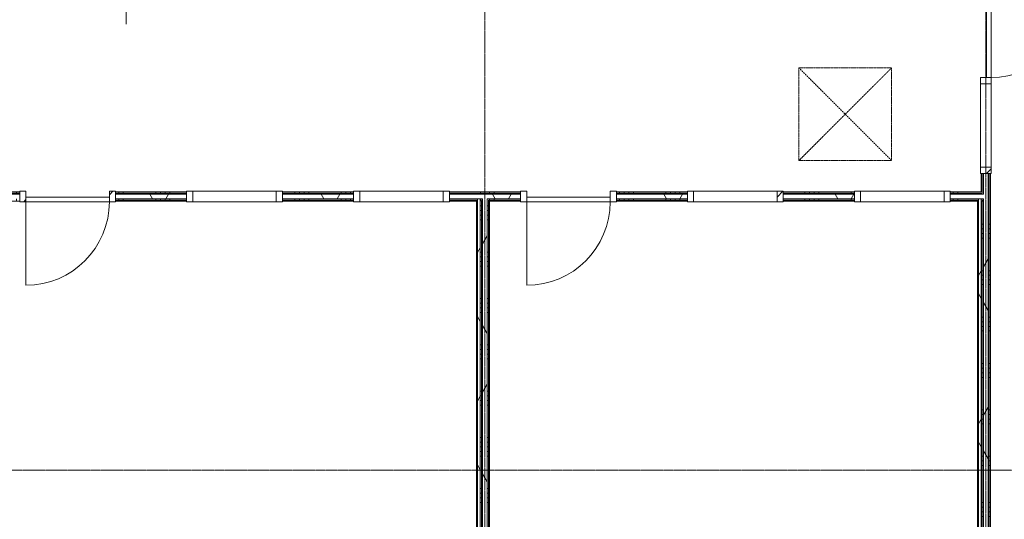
# Model space of a CAD drawing. Header units: millimetres. Extents: x -6115 to 78411, y -6358 to 59618.
# Tile 71 of 99: x 54383 to 65000, y 10270 to 15657. Entities that reach past the tile are written whole.
import ezdxf

# ---------------------------------------------------------------- set-up
doc = ezdxf.new("R2010")
doc.units = ezdxf.units.MM
doc.linetypes.add('Dash', pattern=[6.35, 3.175, -3.175])
doc.linetypes.add('stramien', pattern=[22.225, 12.7, -3.175, 3.175, -3.175])
for name, color, linetype, lineweight in [('00_Algemeen', 7, 'Continuous', 35), ('22_Metselwerk', 7, 'Continuous', 9), ('30_Kozijnen-ramen-deuren', 7, 'Continuous', 9)]:
    doc.layers.add(name, color=color, linetype=linetype, lineweight=lineweight)
pattern_1 = [(90, (56850, 13700), (-500, -2e-12), []), (90, (56900, 13700), (-500, -2e-12), []), (90, (56950, 13700), (-500, -2e-12), []), (90, (57000, 13700), (-500, -2e-12), [])]
pattern_2 = [(60, (0, 0), (-692.82, 400), []), (120, (0, 0), (-692.82, -400), [])]
pattern_3 = [(360, (59350, 8100), (9e-13, 500), []), (360, (59350, 8050), (9e-13, 500), []), (360, (59350, 8000), (9e-13, 500), []), (360, (59350, 7950), (9e-13, 500), [])]
pattern_4 = [(360, (64750, 9450), (7e-13, 500), []), (360, (64750, 9400), (7e-13, 500), []), (360, (64750, 9350), (7e-13, 500), []), (360, (64750, 9300), (7e-13, 500), [])]
pattern_5 = [(360, (59350, 12150), (2e-12, 500), []), (360, (59350, 12100), (2e-12, 500), []), (360, (59350, 12050), (2e-12, 500), []), (360, (59350, 12000), (2e-12, 500), [])]

# ---------------------------------------------------------------- blocks, each defined once
blk = doc.blocks.new('32_AEE_VO_FIX_Binnendeuren - D_900x2300_Dicht Paneel lariks-V4-02 tweede verdieping overzicht')
at = {"layer": '30_Kozijnen-ramen-deuren', "true_color": 0xc0c0c0}
h = blk.add_hatch(dxfattribs=at)
h.set_pattern_fill('FP_90', color=9, style=0, pattern_type=2)
h.set_pattern_definition([(45, (-54900, -13750), (-212.132, 212.132), [])])
h.paths.add_polyline_path([(517, -57), (517, 57), (450, 57), (450, -57)])
h.paths.add_polyline_path([(-450, -57), (-450, 57), (-517, 57), (-517, -57), (-476, -57)])
at = {"layer": '30_Kozijnen-ramen-deuren'}
for p, q in [((-517, 57), (-450, 57)), ((-517, 50), (-517, 57)), ((-450, 57), (-450, -57)), ((450, 57), (517, 57)), ((450, -57), (450, 57)), ((517, 57), (517, 50)), ((-517, -57), (-517, -50)), ((-450, -57), (-517, -57)), ((-450, -7), (450, -7)), ((-450, -57), (-450, -7)), ((450, -57), (-450, -57)), ((450, -7), (450, -57)), ((517, -57), (450, -57)), ((517, -50), (517, -57))]:
    blk.add_line(p, q, dxfattribs=at)
blk = doc.blocks.new('32_AEE_VO_FIX_Binnendeuren - D_900x2300_Dicht Paneel lariks-V5-02 tweede verdieping overzicht')
at = {"layer": '30_Kozijnen-ramen-deuren', "true_color": 0xc0c0c0}
h = blk.add_hatch(dxfattribs=at)
h.set_pattern_fill('FP_91', color=9, style=0, pattern_type=2)
h.set_pattern_definition([(45, (-60300, -13750), (-212.132, 212.132), [])])
h.paths.add_polyline_path([(517, -57), (517, 57), (450, 57), (450, -57)])
h.paths.add_polyline_path([(-517, -57), (-450, -57), (-450, 57), (-517, 57), (-517, -50)])
at = {"layer": '30_Kozijnen-ramen-deuren'}
for p, q in [((-517, 57), (-450, 57)), ((-517, 50), (-517, 57)), ((-450, 57), (-450, -57)), ((450, 57), (517, 57)), ((450, -57), (450, 57)), ((517, 57), (517, 50)), ((-517, -57), (-517, -50)), ((-450, -57), (-517, -57)), ((-450, -7), (450, -7)), ((-450, -57), (-450, -7)), ((450, -57), (-450, -57)), ((450, -7), (450, -57)), ((517, -57), (450, -57)), ((517, -50), (517, -57))]:
    blk.add_line(p, q, dxfattribs=at)
blk = doc.blocks.new('32_AEE_VO_FIX_Binnendeuren - D_1800x2300_Deur_zijlicht rechts 900 lariks-8008738-02 tweede verdieping overzicht')
at = {"layer": '30_Kozijnen-ramen-deuren', "true_color": 0xc0c0c0}
h = blk.add_hatch(dxfattribs=at)
h.set_pattern_fill('FP_92', color=9, style=0, pattern_type=2)
h.set_pattern_definition([(135, (15483, -64800), (-212.132, -212.132), [])])
h.paths.add_polyline_path([(1484, 57), (1417, 57), (1417, -57), (1484, -57), (1484, 50)])
h.paths.add_polyline_path([(-450, 57), (-517, 57), (-517, -57), (-450, -57)])
at = {"layer": '30_Kozijnen-ramen-deuren'}
for p, q in [((-450, 57), (-517, 57)), ((450, 57), (-450, 57)), ((-450, 57), (-450, 7)), ((-450, -57), (-450, 57)), ((-450, 7), (450, 7)), ((450, 7), (450, 57)), ((517, 57), (450, 57)), ((450, 57), (450, -57)), ((1417, 57), (517, 57)), ((517, -57), (517, 57)), ((1417, 57), (1417, -57)), ((1484, 57), (1417, 57)), ((1484, 50), (1484, 57)), ((-517, -57), (-450, -57)), ((450, -57), (517, -57)), ((517, -57), (1417, -57)), ((1417, -57), (1484, -57)), ((1484, -57), (1484, -50))]:
    blk.add_line(p, q, dxfattribs=at)
blk = doc.blocks.new('32_AEE_VO_FIX_Binnenramen - R_b1034xh2367_Vast lariks-V34-02 tweede verdieping overzicht')
at = {"layer": '30_Kozijnen-ramen-deuren', "true_color": 0xc0c0c0}
h = blk.add_hatch(dxfattribs=at)
h.set_pattern_fill('FP_125', color=9, style=0, pattern_type=2)
h.set_pattern_definition([(45, (-63900, -13750), (-212.132, 212.132), [])])
h.paths.add_polyline_path([(450, -57), (517, -57), (517, 57), (450, 57), (450, -50)])
h.paths.add_polyline_path([(-517, -57), (-450, -57), (-450, 57), (-517, 57), (-517, -50)])
at = {"layer": '30_Kozijnen-ramen-deuren'}
for p, q in [((-517, 57), (-450, 57)), ((-517, 50), (-517, 57)), ((-450, 57), (-450, -57)), ((-450, 57), (450, 57)), ((450, 57), (517, 57)), ((450, -57), (450, 57)), ((517, 57), (517, 50)), ((-517, -57), (-517, -50)), ((-450, -57), (-517, -57)), ((-450, -57), (450, -57)), ((517, -57), (450, -57)), ((517, -50), (517, -57))]:
    blk.add_line(p, q, dxfattribs=at)
blk = doc.blocks.new('32_AEE_VO_FIX_Binnenramen - R_b1034xh2367_Vast lariks dicht-V35-02 tweede verdieping overzicht')
at = {"layer": '30_Kozijnen-ramen-deuren', "true_color": 0xc0c0c0}
h = blk.add_hatch(dxfattribs=at)
h.set_pattern_fill('FP_126', color=9, style=0, pattern_type=2)
h.set_pattern_definition([(225, (62100, 13750), (212.132, -212.132), [])])
h.paths.add_polyline_path([(-517, 57), (-517, -57), (-450, -57), (-450, 57)])
h.paths.add_polyline_path([(517, 57), (450, 57), (450, -57), (517, -57), (517, 50)])
at = {"layer": '30_Kozijnen-ramen-deuren'}
for p, q in [((-450, 57), (-517, 57)), ((-517, 57), (-517, 50)), ((-450, -57), (-450, 57)), ((-450, 57), (450, 57)), ((517, 57), (450, 57)), ((450, 57), (450, -57)), ((517, 50), (517, 57)), ((-517, -50), (-517, -57)), ((-517, -57), (-450, -57)), ((-450, -57), (450, -57)), ((450, -57), (517, -57)), ((517, -57), (517, -50))]:
    blk.add_line(p, q, dxfattribs=at)
blk = doc.blocks.new('32_AEE_VO_FIX_Binnenramen - R_b1034xh2367_Vast lariks-V36-02 tweede verdieping overzicht')
at = {"layer": '30_Kozijnen-ramen-deuren'}
for p, q in [((-517, 57), (-450, 57)), ((-517, 50), (-517, 57)), ((-450, 57), (-450, -57)), ((-450, 57), (450, 57)), ((450, 57), (517, 57)), ((450, -57), (450, 57)), ((517, 57), (517, 50)), ((-517, -57), (-517, -50)), ((-450, -57), (-517, -57)), ((-450, -57), (450, -57)), ((517, -57), (450, -57)), ((517, -50), (517, -57))]:
    blk.add_line(p, q, dxfattribs=at)
blk = doc.blocks.new('32_AEE_VO_FIX_Binnenramen - R_b1034xh2367_Vast lariks dicht-V37-02 tweede verdieping overzicht')
at = {"layer": '30_Kozijnen-ramen-deuren', "true_color": 0xc0c0c0}
h = blk.add_hatch(dxfattribs=at)
h.set_pattern_fill('FP_127', color=9, style=0, pattern_type=2)
h.set_pattern_definition([(45, (-56700, -13750), (-212.132, 212.132), [])])
h.paths.add_polyline_path([(-450, -57), (-450, 57), (-517, 57), (-517, -57)])
h.paths.add_polyline_path([(450, -57), (517, -57), (517, 57), (450, 57), (450, -50)])
at = {"layer": '30_Kozijnen-ramen-deuren'}
for p, q in [((-517, 57), (-450, 57)), ((-517, 50), (-517, 57)), ((-450, 57), (-450, -57)), ((-450, 57), (450, 57)), ((450, 57), (517, 57)), ((450, -57), (450, 57)), ((517, 57), (517, 50)), ((-517, -57), (-517, -50)), ((-450, -57), (-517, -57)), ((-450, -57), (450, -57)), ((517, -57), (450, -57)), ((517, -50), (517, -57))]:
    blk.add_line(p, q, dxfattribs=at)
blk = doc.blocks.new('30_AEE_VO_draairichting - 30_AEE_VO_draairichting-8193168-02 tweede verdieping overzicht')
at = {"layer": '30_Kozijnen-ramen-deuren'}
blk.add_line((-450, -900), (-450, 0), dxfattribs=at)
blk.add_arc((-450, 0), 900, 270, 0, dxfattribs=at)
blk = doc.blocks.new('30_AEE_VO_draairichting - 30_AEE_VO_draairichting-8193140-02 tweede verdieping overzicht')
at = {"layer": '30_Kozijnen-ramen-deuren'}
blk.add_line((-450, 900), (-450, 0), dxfattribs=at)
blk.add_arc((-450, 0), 900, 360, 90, dxfattribs=at)
blk = doc.blocks.new('rht1015 - RHT1010-8230658-02 tweede verdieping overzicht')
at = {"layer": '30_Kozijnen-ramen-deuren', "color": 176, "linetype": 'Dash', "true_color": 0x00007f}
for p, q in [((500, 500), (-500, -500)), ((-500, 500), (500, -500)), ((500, 500), (-500, 500)), ((-500, 500), (-500, -500)), ((500, -500), (500, 500)), ((-500, -500), (500, -500))]:
    blk.add_line(p, q, dxfattribs=at)
blk = doc.blocks.new('00_AEE_tag_ruimte_klein - Naam _ nummer-752176-02 tweede verdieping overzicht')
at = {"layer": '00_Algemeen', "lineweight": 9}
for p, q in [((-8.06, 7.17), (-8.06, 4.25)), ((-8.06, 4.47), (-8.06, 1.72))]:
    blk.add_line(p, q, dxfattribs=at)

msp = doc.modelspace()

# ---------------------------------------------------------------- hatches: boundary and pattern name
at = {"layer": '22_Metselwerk'}
h = msp.add_hatch(dxfattribs=at)
h.set_pattern_fill('FP_8', color=256, angle=90, style=0, pattern_type=2)
h.set_pattern_definition(pattern_1)
h.paths.add_polyline_path([(62617, 13787.5), (63383, 13787.5), (63383, 13800), (62617, 13800)])
h.paths.add_polyline_path([(64750, 13787.5), (64750, 13800), (64417, 13800), (64417, 13787.5), (64697.3, 13787.5)])
h.paths.add_polyline_path([(61583, 13787.5), (61583, 13800), (60817, 13800), (60817, 13787.5)])
h.paths.add_polyline_path([(59783, 13787.5), (59783, 13800), (59017, 13800), (59017, 13787.5), (59560.9, 13787.5)])
h.paths.add_polyline_path([(57983, 13787.5), (57983, 13800), (57217, 13800), (57217, 13787.5)])
h.paths.add_polyline_path([(56183, 13787.5), (56183, 13800), (55417, 13800), (55417, 13787.5)])
h.paths.add_polyline_path([(54383, 13787.5), (54383, 13800), (53617, 13800), (53617, 13787.5), (54122.4, 13787.5)])
h.paths.add_polyline_path([(52583, 13787.5), (52583, 13800), (51817, 13800), (51817, 13787.5), (52007.4, 13787.5)])
h.paths.add_polyline_path([(50783, 13787.5), (50783, 13800), (50017, 13800), (50017, 13787.5)])
h.paths.add_polyline_path([(48983, 13787.5), (48983, 13800), (48562.5, 13800), (48562.5, 13787.5), (48683.8, 13787.5)])
h = msp.add_hatch(dxfattribs=at)
h.set_pattern_fill('FP_8', color=256, angle=90, style=0, pattern_type=2)
h.set_pattern_definition(pattern_1)
h.paths.add_polyline_path([(64762.5, 13775), (64762.5, 13787.5), (64417, 13787.5), (64417, 13775), (64750, 13775)])
h.paths.add_polyline_path([(63383, 13775), (63383, 13787.5), (62617, 13787.5), (62617, 13775)])
h.paths.add_polyline_path([(61583, 13775), (61583, 13787.5), (60817, 13787.5), (60817, 13775)])
h.paths.add_polyline_path([(59560.9, 13775), (59783, 13775), (59783, 13787.5), (59017, 13787.5), (59017, 13775), (59258.8, 13775)])
h.paths.add_polyline_path([(57217, 13775), (57983, 13775), (57983, 13787.5), (57217, 13787.5)])
h.paths.add_polyline_path([(56183, 13775), (56183, 13787.5), (55417, 13787.5), (55417, 13775)])
h.paths.add_polyline_path([(54383, 13775), (54383, 13787.5), (53617, 13787.5), (53617, 13775), (54122.4, 13775)])
h.paths.add_polyline_path([(52583, 13775), (52583, 13787.5), (51817, 13787.5), (51817, 13775), (52007.4, 13775)])
h.paths.add_polyline_path([(48683.8, 13775), (48983, 13775), (48983, 13787.5), (48562.5, 13787.5), (48562.5, 13775), (48575, 13775)])
h.paths.add_polyline_path([(50017, 13775), (50783, 13775), (50783, 13787.5), (50017, 13787.5)])
h = msp.add_hatch(dxfattribs=at)
h.set_pattern_fill('FP_2', color=256, angle=60, style=0, pattern_type=2)
h.set_pattern_definition(pattern_2)
h.paths.add_polyline_path([(64750, 13725), (64775, 13725), (64775, 13775), (64417, 13775), (64417, 13725), (64720, 13725)])
h.paths.add_polyline_path([(63383, 13725), (63383, 13775), (62617, 13775), (62617, 13725)])
h.paths.add_polyline_path([(60817, 13725), (61583, 13725), (61583, 13775), (60817, 13775)])
h.paths.add_polyline_path([(59350, 13725), (59783, 13725), (59783, 13775), (59017, 13775), (59017, 13725), (59320, 13725)])
h.paths.add_polyline_path([(57983, 13725), (57983, 13775), (57217, 13775), (57217, 13725)])
h.paths.add_polyline_path([(56183, 13725), (56183, 13775), (55417, 13775), (55417, 13725)])
h.paths.add_polyline_path([(54383, 13725), (54383, 13775), (53617, 13775), (53617, 13725), (54122.4, 13725)])
h.paths.add_polyline_path([(52007.4, 13725), (52583, 13725), (52583, 13775), (51817, 13775), (51817, 13725)])
h.paths.add_polyline_path([(48983, 13725), (48983, 13775), (48575, 13775), (48575, 13725), (48683.8, 13725)])
h.paths.add_polyline_path([(50783, 13725), (50783, 13775), (50017, 13775), (50017, 13725)])
h = msp.add_hatch(dxfattribs=at)
h.set_pattern_fill('FP_8', color=256, angle=90, style=0, pattern_type=2)
h.set_pattern_definition(pattern_1)
h.paths.add_polyline_path([(64775, 13712.5), (64775, 13725), (64750, 13725), (64750, 13712.5)])
h.paths.add_polyline_path([(64720, 13712.5), (64720, 13725), (64417, 13725), (64417, 13712.5), (64697.3, 13712.5)])
h.paths.add_polyline_path([(63383, 13712.5), (63383, 13725), (62617, 13725), (62617, 13712.5)])
h.paths.add_polyline_path([(60817, 13712.5), (61583, 13712.5), (61583, 13725), (60817, 13725)])
h.paths.add_polyline_path([(59437.5, 13712.5), (59783, 13712.5), (59783, 13725), (59425, 13725), (59425, 13712.5)])
h.paths.add_polyline_path([(59375, 13712.5), (59375, 13725), (59350, 13725), (59350, 13712.5)])
h.paths.add_polyline_path([(59258.8, 13712.5), (59320, 13712.5), (59320, 13725), (59017, 13725), (59017, 13712.5)])
h.paths.add_polyline_path([(57983, 13712.5), (57983, 13725), (57217, 13725), (57217, 13712.5)])
h.paths.add_polyline_path([(55417, 13712.5), (56183, 13712.5), (56183, 13725), (55417, 13725)])
h.paths.add_polyline_path([(53820.2, 13712.5), (53920, 13712.5), (53920, 13725), (53617, 13725), (53617, 13712.5)])
h.paths.add_polyline_path([(53950, 13712.5), (53975, 13712.5), (53975, 13725), (53950, 13725)])
h.paths.add_polyline_path([(54037.5, 13712.5), (54383, 13712.5), (54383, 13725), (54025, 13725), (54025, 13712.5)])
h.paths.add_polyline_path([(52583, 13712.5), (52583, 13725), (51817, 13725), (51817, 13712.5), (52007.4, 13712.5)])
h.paths.add_polyline_path([(50783, 13712.5), (50783, 13725), (50017, 13725), (50017, 13712.5)])
h.paths.add_polyline_path([(48983, 13712.5), (48983, 13725), (48625, 13725), (48625, 13712.5), (48683.8, 13712.5)])
h = msp.add_hatch(dxfattribs=at)
h.set_pattern_fill('FP_8', color=256, angle=90, style=0, pattern_type=2)
h.set_pattern_definition(pattern_1)
h.paths.add_polyline_path([(64720, 13700), (64720, 13712.5), (64417, 13712.5), (64417, 13700), (64710, 13700)])
h.paths.add_polyline_path([(64750, 13700), (64775, 13700), (64775, 13712.5), (64750, 13712.5)])
h.paths.add_polyline_path([(63383, 13700), (63383, 13712.5), (62617, 13712.5), (62617, 13700)])
h.paths.add_polyline_path([(61583, 13700), (61583, 13712.5), (60817, 13712.5), (60817, 13700)])
h.paths.add_polyline_path([(59783, 13700), (59783, 13712.5), (59437.5, 13712.5), (59437.5, 13700), (59560.9, 13700)])
h.paths.add_polyline_path([(59258.8, 13700), (59320, 13700), (59320, 13712.5), (59017, 13712.5), (59017, 13700)])
h.paths.add_polyline_path([(59375, 13700), (59375, 13712.5), (59350, 13712.5), (59350, 13700), (59362.5, 13700)])
h.paths.add_polyline_path([(57983, 13700), (57983, 13712.5), (57217, 13712.5), (57217, 13700)])
h.paths.add_polyline_path([(55417, 13700), (56183, 13700), (56183, 13712.5), (55417, 13712.5)])
h.paths.add_polyline_path([(54383, 13700), (54383, 13712.5), (54037.5, 13712.5), (54037.5, 13700), (54122.4, 13700)])
h.paths.add_polyline_path([(53975, 13700), (53975, 13712.5), (53950, 13712.5), (53950, 13700), (53962.5, 13700)])
h.paths.add_polyline_path([(53820.2, 13700), (53920, 13700), (53920, 13712.5), (53617, 13712.5), (53617, 13700)])
h.paths.add_polyline_path([(52583, 13700), (52583, 13712.5), (51817, 13712.5), (51817, 13700), (52007.4, 13700)])
h.paths.add_polyline_path([(50017, 13700), (50783, 13700), (50783, 13712.5), (50017, 13712.5)])
h.paths.add_polyline_path([(48983, 13700), (48983, 13712.5), (48637.5, 13712.5), (48637.5, 13700), (48683.8, 13700)])
h = msp.add_hatch(dxfattribs=at)
h.set_pattern_fill('FP_303', color=256, angle=90, style=0, pattern_type=2)
h.set_pattern_definition([(180, (59350, 9850), (-3e-12, -500), []), (180, (59350, 9900), (-3e-12, -500), []), (180, (59350, 9950), (-3e-12, -500), []), (180, (59350, 10000), (-3e-12, -500), [])])
h.paths.add_polyline_path([(59310, 5600), (59320, 5600), (59320, 13700), (59310, 13700), (59310, 6048.8)])
h = msp.add_hatch(dxfattribs=at)
h.set_pattern_fill('FP_7', color=256, angle=60, style=0, pattern_type=2)
h.set_pattern_definition(pattern_2)
h.paths.add_polyline_path([(59350, 5600), (59350, 13725), (59320, 13725), (59320, 5600)])
h = msp.add_hatch(dxfattribs=at)
h.set_pattern_fill('FP_107', color=256, angle=90, style=0, pattern_type=2)
h.set_pattern_definition(pattern_5)
h.paths.add_polyline_path([(59350, 11000), (59362.5, 11000), (59362.5, 13700), (59350, 13700), (59350, 11594.6)])
h = msp.add_hatch(dxfattribs=at)
h.set_pattern_fill('FP_107', color=256, angle=90, style=0, pattern_type=2)
h.set_pattern_definition(pattern_5)
h.paths.add_polyline_path([(59362.5, 11000), (59375, 11000), (59375, 13700), (59362.5, 13700), (59362.5, 11594.6)])
h = msp.add_hatch(dxfattribs=at)
h.set_pattern_fill('FP_2', color=256, angle=60, style=0, pattern_type=2)
h.set_pattern_definition(pattern_2)
h.paths.add_polyline_path([(59425, 11000), (59425, 13725), (59375, 13725), (59375, 11000)])
h = msp.add_hatch(dxfattribs=at)
h.set_pattern_fill('FP_107', color=256, angle=90, style=0, pattern_type=2)
h.set_pattern_definition(pattern_5)
h.paths.add_polyline_path([(59437.5, 11000), (59437.5, 13712.5), (59425, 13712.5), (59425, 11000)])
h = msp.add_hatch(dxfattribs=at)
h.set_pattern_fill('FP_107', color=256, angle=90, style=0, pattern_type=2)
h.set_pattern_definition(pattern_5)
h.paths.add_polyline_path([(59450, 11000), (59450, 13700), (59437.5, 13700), (59437.5, 11000)])
h = msp.add_hatch(dxfattribs=at)
h.set_pattern_fill('FP_304', color=256, angle=90, style=0, pattern_type=2)
h.set_pattern_definition([(180, (64750, 9850), (-3e-12, -500), []), (180, (64750, 9900), (-3e-12, -500), []), (180, (64750, 9950), (-3e-12, -500), []), (180, (64750, 10000), (-3e-12, -500), [])])
h.paths.add_polyline_path([(64720, 5600), (64720, 13700), (64710, 13700), (64710, 5600)])
h = msp.add_hatch(dxfattribs=at)
h.set_pattern_fill('FP_7', color=256, angle=60, style=0, pattern_type=2)
h.set_pattern_definition(pattern_2)
h.paths.add_polyline_path([(64750, 5600), (64750, 13725), (64720, 13725), (64720, 5600)])
h = msp.add_hatch(dxfattribs=at)
h.set_pattern_fill('FP_12', color=256, angle=90, style=0, pattern_type=2)
h.set_pattern_definition(pattern_4)
h.paths.add_polyline_path([(64750, 5600), (64762.5, 5600), (64762.5, 13700), (64750, 13700), (64750, 6048.8)])
h = msp.add_hatch(dxfattribs=at)
h.set_pattern_fill('FP_12', color=256, angle=90, style=0, pattern_type=2)
h.set_pattern_definition(pattern_4)
h.paths.add_polyline_path([(64775, 5600), (64775, 13700), (64762.5, 13700), (64762.5, 5600)])
h = msp.add_hatch(dxfattribs=at)
h.set_pattern_fill('FP_2', color=256, angle=60, style=0, pattern_type=2)
h.set_pattern_definition(pattern_2)
h.paths.add_polyline_path([(64775, 5600), (64825, 5600), (64825, 13725), (64775, 13725), (64775, 6048.8)])
h = msp.add_hatch(dxfattribs=at)
h.set_pattern_fill('FP_12', color=256, angle=90, style=0, pattern_type=2)
h.set_pattern_definition(pattern_4)
h.paths.add_polyline_path([(64837.5, 5600), (64837.5, 13712.5), (64825, 13712.5), (64825, 5600)])
h = msp.add_hatch(dxfattribs=at)
h.set_pattern_fill('FP_12', color=256, angle=90, style=0, pattern_type=2)
h.set_pattern_definition(pattern_4)
h.paths.add_polyline_path([(64850, 5600), (64850, 13700), (64837.5, 13700), (64837.5, 5600)])
h = msp.add_hatch(dxfattribs=at)
h.set_pattern_fill('FP_11', color=256, angle=90, style=0, pattern_type=2)
h.set_pattern_definition(pattern_3)
h.paths.add_polyline_path([(59350, 5600), (59362.5, 5600), (59362.5, 11000), (59350, 11000), (59350, 6048.8)])
h = msp.add_hatch(dxfattribs=at)
h.set_pattern_fill('FP_11', color=256, angle=90, style=0, pattern_type=2)
h.set_pattern_definition(pattern_3)
h.paths.add_polyline_path([(59362.5, 5600), (59375, 5600), (59375, 11000), (59362.5, 11000), (59362.5, 6048.8)])
h = msp.add_hatch(dxfattribs=at)
h.set_pattern_fill('FP_2', color=256, angle=60, style=0, pattern_type=2)
h.set_pattern_definition(pattern_2)
h.paths.add_polyline_path([(59375, 5600), (59425, 5600), (59425, 11000), (59375, 11000), (59375, 6048.8)])
h = msp.add_hatch(dxfattribs=at)
h.set_pattern_fill('FP_11', color=256, angle=90, style=0, pattern_type=2)
h.set_pattern_definition(pattern_3)
h.paths.add_polyline_path([(59425, 5600), (59437.5, 5600), (59437.5, 11000), (59425, 11000), (59425, 6048.8)])
h = msp.add_hatch(dxfattribs=at)
h.set_pattern_fill('FP_11', color=256, angle=90, style=0, pattern_type=2)
h.set_pattern_definition(pattern_3)
h.paths.add_polyline_path([(59437.5, 5600), (59450, 5600), (59450, 11000), (59437.5, 11000), (59437.5, 6048.8)])

# ---------------------------------------------------------------- linework, layer by layer
at = {"layer": '00_Algemeen', "color": 150, "linetype": 'stramien', "lineweight": 9, "true_color": 0x0080ff}
for p, q in [((59400, -4950.1), (59400, 59018.3)), ((64800, -4950.1), (64800, 59018.3)), ((77811.4, 10800), (-5515.3, 10800))]:
    msp.add_line(p, q, dxfattribs=at)
at = {"layer": '22_Metselwerk'}
for p, q in [((64750, 13999), (64750, 13800)), ((64775, 13999), (64750, 13999)), ((64762.5, 13787.5), (64762.5, 13999)), ((64850, 13999), (64825, 13999)), ((64837.5, 13999), (64837.5, 5600)), ((64850, 5600), (64850, 13999)), ((54383, 13800), (53617, 13800)), ((53617, 13787.5), (54383, 13787.5)), ((54050, 13700), (54383, 13700)), ((54383, 13775), (54383, 13800)), ((54383, 13700), (54383, 13725)), ((56183, 13800), (55417, 13800)), ((55417, 13800), (55417, 13775)), ((55417, 13787.5), (56183, 13787.5)), ((55417, 13725), (55417, 13700)), ((55417, 13712.5), (56183, 13712.5)), ((55417, 13700), (56183, 13700)), ((56183, 13775), (56183, 13800)), ((56183, 13700), (56183, 13725)), ((57983, 13800), (57217, 13800)), ((57217, 13800), (57217, 13775)), ((57217, 13787.5), (57983, 13787.5)), ((57217, 13725), (57217, 13700)), ((57217, 13712.5), (57983, 13712.5)), ((57217, 13700), (57983, 13700)), ((57983, 13775), (57983, 13800)), ((57983, 13700), (57983, 13725)), ((59783, 13800), (59017, 13800)), ((59017, 13800), (59017, 13775)), ((59017, 13787.5), (59783, 13787.5)), ((59017, 13725), (59017, 13700)), ((59017, 13712.5), (59320, 13712.5)), ((59017, 13700), (59320, 13700)), ((59310, 13700), (59310, 5600)), ((59320, 5600), (59320, 13725)), ((59350, 5600), (59350, 13725)), ((59350, 13712.5), (59375, 13712.5)), ((59362.5, 13700), (59362.5, 5600)), ((59375, 13700), (59362.5, 13700)), ((59437.5, 13712.5), (59783, 13712.5)), ((59437.5, 13712.5), (59437.5, 5600)), ((59450, 13700), (59783, 13700)), ((59450, 5600), (59450, 13700)), ((59783, 13775), (59783, 13800)), ((59783, 13700), (59783, 13725)), ((61583, 13800), (60817, 13800)), ((60817, 13800), (60817, 13775)), ((60817, 13787.5), (61583, 13787.5)), ((60817, 13725), (60817, 13700)), ((60817, 13712.5), (61583, 13712.5)), ((60817, 13700), (61583, 13700)), ((61583, 13775), (61583, 13800)), ((61583, 13700), (61583, 13725)), ((63383, 13800), (62617, 13800)), ((62617, 13800), (62617, 13775)), ((62617, 13787.5), (63383, 13787.5)), ((62617, 13725), (62617, 13700)), ((62617, 13712.5), (63383, 13712.5)), ((62617, 13700), (63383, 13700)), ((63383, 13775), (63383, 13800)), ((63383, 13700), (63383, 13725)), ((64750, 13800), (64417, 13800)), ((64417, 13800), (64417, 13775)), ((64417, 13787.5), (64762.5, 13787.5)), ((64417, 13725), (64417, 13700)), ((64417, 13712.5), (64720, 13712.5)), ((64417, 13700), (64720, 13700)), ((64710, 13700), (64710, 5600)), ((64720, 5600), (64720, 13725)), ((64762.5, 13775), (64750, 13775)), ((64775, 13725), (64750, 13725)), ((64750, 5600), (64750, 13725)), ((64775, 13712.5), (64750, 13712.5)), ((64775, 13700), (64762.5, 13700)), ((64762.5, 13700), (64762.5, 5600))]:
    msp.add_line(p, q, dxfattribs=at)
at = {"layer": '22_Metselwerk', "lineweight": 18}
for p, q in [((64825, 13999), (64775, 13999)), ((64775, 13775), (64775, 13999)), ((64825, 13999), (64825, 5600)), ((53617, 13775), (54383, 13775)), ((54383, 13725), (54383, 13775)), ((55417, 13775), (55417, 13725)), ((55417, 13775), (56183, 13775)), ((55417, 13725), (56183, 13725)), ((56183, 13725), (56183, 13775)), ((57217, 13775), (57217, 13725)), ((57217, 13775), (57983, 13775)), ((57217, 13725), (57983, 13725)), ((57983, 13725), (57983, 13775)), ((59017, 13775), (59017, 13725)), ((59017, 13775), (59783, 13775)), ((59017, 13725), (59375, 13725)), ((59375, 13725), (59375, 5600)), ((59425, 13725), (59783, 13725)), ((59425, 13725), (59425, 5600)), ((59783, 13725), (59783, 13775)), ((60817, 13775), (60817, 13725)), ((60817, 13775), (61583, 13775)), ((60817, 13725), (61583, 13725)), ((61583, 13725), (61583, 13775)), ((62617, 13775), (62617, 13725)), ((62617, 13775), (63383, 13775)), ((62617, 13725), (63383, 13725)), ((63383, 13725), (63383, 13775)), ((64417, 13775), (64417, 13725)), ((64417, 13775), (64750, 13775)), ((64417, 13725), (64750, 13725)), ((64775, 13775), (64762.5, 13775)), ((64775, 13725), (64775, 5600))]:
    msp.add_line(p, q, dxfattribs=at)

# ---------------------------------------------------------------- block references
at = {"layer": '00_Algemeen', "lineweight": 9, "xscale": 99.99999999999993, "yscale": 99.99999999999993, "zscale": 99.99999999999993}
msp.add_blockref('00_AEE_tag_ruimte_klein - Naam _ nummer-752176-02 tweede verdieping overzicht', (56337.2, 15438), dxfattribs=at)
at = {"layer": '30_Kozijnen-ramen-deuren'}
for name, p, rotation in [('32_AEE_VO_FIX_Binnendeuren - D_1800x2300_Deur_zijlicht rechts 900 lariks-8008738-02 tweede verdieping overzicht', (64800, 15483), 270), ('30_AEE_VO_draairichting - 30_AEE_VO_draairichting-8193140-02 tweede verdieping overzicht', (64857, 15483), 270), ('rht1015 - RHT1010-8230658-02 tweede verdieping overzicht', (63285, 14637.5), 90.00000000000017), ('32_AEE_VO_FIX_Binnenramen - R_b1034xh2367_Vast lariks dicht-V35-02 tweede verdieping overzicht', (62100, 13750), 180)]:
    msp.add_blockref(name, p, dxfattribs=dict(at, rotation=rotation))
for name, p in [('32_AEE_VO_FIX_Binnendeuren - D_900x2300_Dicht Paneel lariks-V4-02 tweede verdieping overzicht', (54900, 13750)), ('32_AEE_VO_FIX_Binnenramen - R_b1034xh2367_Vast lariks dicht-V37-02 tweede verdieping overzicht', (56700, 13750)), ('32_AEE_VO_FIX_Binnenramen - R_b1034xh2367_Vast lariks-V36-02 tweede verdieping overzicht', (58500, 13750)), ('32_AEE_VO_FIX_Binnendeuren - D_900x2300_Dicht Paneel lariks-V5-02 tweede verdieping overzicht', (60300, 13750)), ('32_AEE_VO_FIX_Binnenramen - R_b1034xh2367_Vast lariks-V34-02 tweede verdieping overzicht', (63900, 13750)), ('30_AEE_VO_draairichting - 30_AEE_VO_draairichting-8193168-02 tweede verdieping overzicht', (54900, 13693)), ('30_AEE_VO_draairichting - 30_AEE_VO_draairichting-8193168-02 tweede verdieping overzicht', (60300, 13693))]:
    msp.add_blockref(name, p, dxfattribs=at)

doc.saveas('drawing.dxf')
